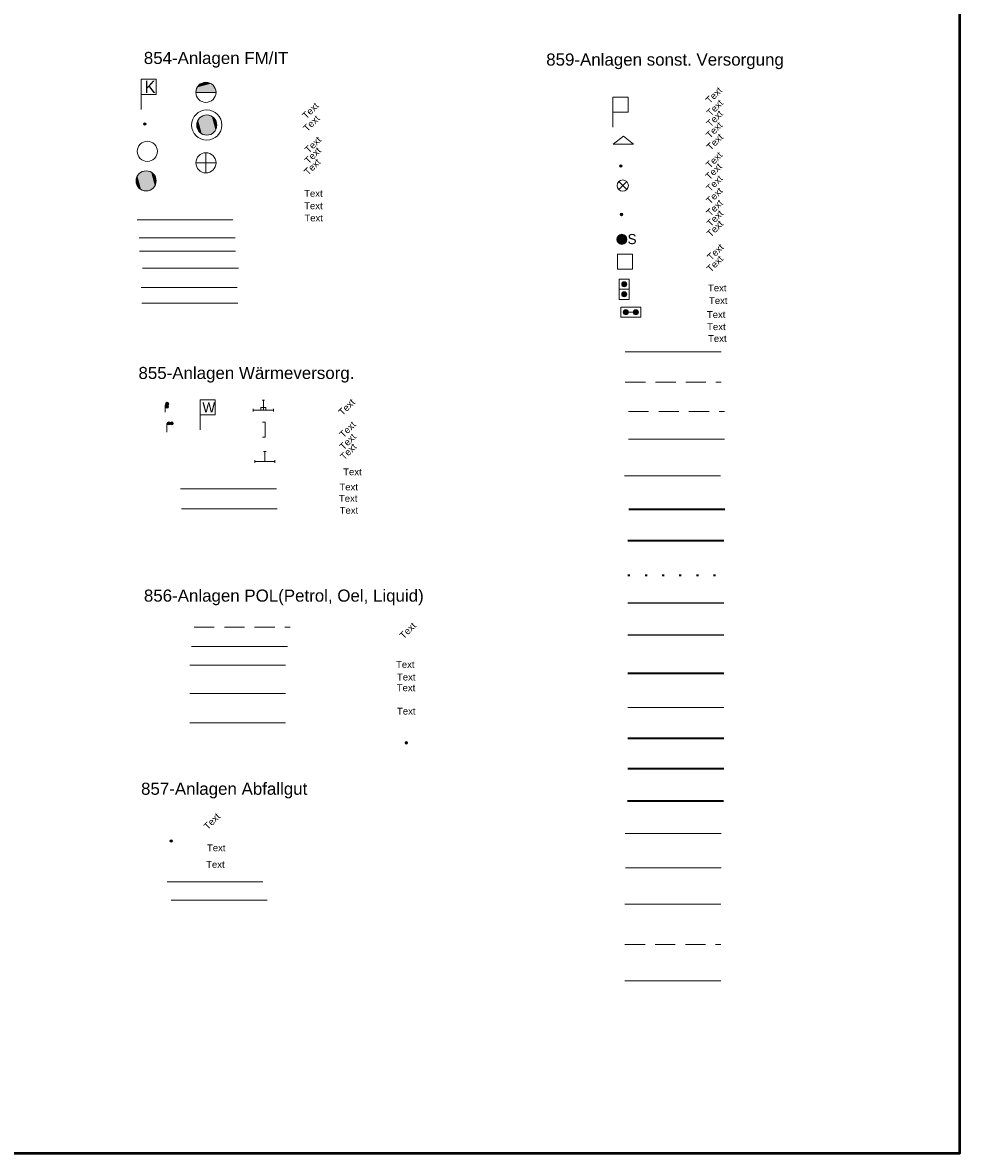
# Model space of a CAD drawing. Header units: metres. Extents: x 4523588 to 4523850, y 5693451 to 5693851.
# Tile 23 of 25: x 4523759 to 4523805, y 5693627 to 5693683. Entities that reach past the tile are written whole.
import ezdxf

# ---------------------------------------------------------------- set-up
doc = ezdxf.new("R2010")
doc.units = ezdxf.units.M
doc.header["$LTSCALE"] = 0.5
doc.linetypes.add('GEPUNKTET_15', pattern=[1.5, 0, -1.5])
doc.linetypes.add('STRICH_20_10', pattern=[3, 2, -1])
for name, color, linetype, lineweight in [('100_HILFE_LEG', 24, 'CONTINUOUS', 18), ('100_LEG_LAGE', 7, 'CONTINUOUS', 18), ('854_ANTEN_FUNK_ANL_BL_2', 7, 'CONTINUOUS', 18), ('854_ANZAHL_KABEL_4', 7, 'CONTINUOUS', 18), ('854_BETRIEBSZUSTAND_4', 7, 'CONTINUOUS', 18), ('854_DOPPELMAST_1', 7, 'CONTINUOUS', 18), ('854_FERN_SPRECH_BGZ_LIN_2', 7, 'CONTINUOUS', 18), ('854_FERNM_IT_BEZ_4', 7, 'CONTINUOUS', 18), ('854_FREI_TXT_FERNM_IT_4', 7, 'CONTINUOUS', 18), ('854_HOLZMAST_1', 7, 'CONTINUOUS', 18), ('854_HP_FERNM_IT_1', 7, 'CONTINUOUS', 18), ('854_HP_FERNM_IT_HOEH_4', 30, 'CONTINUOUS', 18), ('854_HP_GEL_4', 7, 'CONTINUOUS', 18), ('854_KABEL_ART_4', 7, 'CONTINUOUS', 18), ('854_KABELSCHACHT_FM_BL_2', 7, 'CONTINUOUS', 18), ('854_KABELTRA_FM_ANL_BL_2', 2, 'CONTINUOUS', 18), ('854_MAST_FM_1', 7, 'CONTINUOUS', 18), ('854_MAST_FM_BL_2', 2, 'CONTINUOUS', 18), ('854_MITTL_VERLEGETIEFE_4', 7, 'CONTINUOUS', 18), ('854_SCHILDERPF_FM_1', 7, 'CONTINUOUS', 18), ('854_STAHLB_MAST_1', 7, 'CONTINUOUS', 18), ('854_STAHLRO_MAST_1', 7, 'CONTINUOUS', 18), ('854_TEXTBEZUG_FM_2', 7, 'CONTINUOUS', 9), ('855_ABZWEIG_1', 7, 'CONTINUOUS', 18), ('855_ANBOHRSCH_1', 7, 'CONTINUOUS', 18), ('855_FREI_TXT_WAERME_4', 7, 'CONTINUOUS', 18), ('855_GELAENDE_OK_4', 7, 'CONTINUOUS', 18), ('855_HP_WAERME_PKT_4', 30, 'CONTINUOUS', 18), ('855_LTG_ABSCHL_1', 7, 'CONTINUOUS', 18), ('855_LTG_ART_4', 30, 'CONTINUOUS', 18), ('855_LTG_NEBEN_1', 7, 'CONTINUOUS', 18), ('855_LTG_UEBER_1', 7, 'CONTINUOUS', 18), ('855_MAT_ROHRWERKSTOFF_4', 30, 'CONTINUOUS', 18), ('855_MEDIENANGABE_4', 30, 'CONTINUOUS', 18), ('855_SCHACHT_BEZ_4', 30, 'CONTINUOUS', 18), ('855_SCHACHT_BL_2', 30, 'CONTINUOUS', 18), ('855_SCHILD_PFAHL_1', 7, 'CONTINUOUS', 18), ('855_SCHUTZ_ROHR_DIM_4', 30, 'CONTINUOUS', 18), ('855_TXT_BEZ_PF_WAERM_2', 7, 'CONTINUOUS', 9), ('856_BAUW_BEZ_POL_4', 7, 'CONTINUOUS', 18), ('856_BEHAELTER_BGZ_LIN_U_2', 7, 'STRICH_20_10', 18), ('856_DIN_LAGERBEHAELTER_8', 87, 'CONTINUOUS', 18), ('856_FREI_TXT_POL_4', 7, 'CONTINUOUS', 9), ('856_HP_POL_1', 7, 'CONTINUOUS', 18), ('856_HP_POL_HOEH_4', 30, 'CONTINUOUS', 18), ('856_LEIT_BEZ_4', 7, 'CONTINUOUS', 18), ('856_SCHACHT_POL_8', 42, 'CONTINUOUS', 18), ('856_SCHACHT_SOHLE_HOEH_4', 7, 'CONTINUOUS', 18), ('856_SCHUTZROHR_2', 59, 'PARALLEL_2', 18), ('856_TEXTBEZUG_POL_2', 7, 'CONTINUOUS', 9), ('857_FL_VERW_ABF_BGZ_LIN_2', 34, 'CONTINUOUS', 18), ('857_FL_VERW_ABFALL_BEZ_4', 7, 'CONTINUOUS', 18), ('857_FREI_TXT_VERW_ABFALL_4', 7, 'CONTINUOUS', 18), ('857_HP_VERW_ABFALL_1', 7, 'CONTINUOUS', 18), ('857_HP_VERW_ABFALL_HOEH_4', 30, 'CONTINUOUS', 18), ('857_TXT_BEZ_PF_ABFALL_2', 7, 'CONTINUOUS', 9), ('859_ABSTELLFLAECHE_BEZG_4', 7, 'CONTINUOUS', 18), ('859_ABSTELLFLAECHE_BL_2', 36, 'CONTINUOUS', 18), ('859_ANZAHL_LTG_4', 7, 'CONTINUOUS', 18), ('859_BEHAELT_BGZ_LIN_UEBD_2', 7, 'STRICH_20_10', 18), ('859_BEHAELTER_BGZ_LIN_2', 7, 'CONTINUOUS', 18), ('859_BEHAELTER_ZUGANG_1', 7, 'CONTINUOUS', 18), ('859_DRUCK_LLTG_NW_4', 7, 'CONTINUOUS', 18), ('859_FK_LTG_NEBEN_1', 7, 'CONTINUOUS', 18), ('859_FK_LTG_NW_4', 7, 'CONTINUOUS', 18), ('859_FK_LTG_TRASSE_2', 122, 'CONTINUOUS', 35), ('859_FK_LTG_UEBER_1', 7, 'CONTINUOUS', 18), ('859_FLUESS_GAS_LTG_NW_4', 7, 'CONTINUOUS', 18), ('859_FREI_TXT_SONBAUW_4', 7, 'CONTINUOUS', 18), ('859_GAS_TANK_BGZ_2', 7, 'CONTINUOUS', 18), ('859_GAS_TANK_BGZ_UEBD_2', 7, 'STRICH_20_10', 18), ('859_HOEHE_LTG_PKT_4', 7, 'CONTINUOUS', 18), ('859_HP_SONST_VER_ENT_HOE_4', 30, 'CONTINUOUS', 18), ('859_HP_SONST_VER_ENTS_1', 7, 'CONTINUOUS', 18), ('859_HYDR_LTG_NW_4', 7, 'CONTINUOUS', 18), ('859_KREUZ_LEITUNG_ABW_2', 36, 'CONTINUOUS', 35), ('859_KREUZ_LEITUNG_ALLG_2', 7, 'GEPUNKTET_15', 35), ('859_KREUZ_LTG_ELEKTR_A_2', 1, 'CONTINUOUS', 25), ('859_KREUZ_LTG_FERNM_A_2', 2, 'CONTINUOUS', 25), ('859_KREUZ_LTG_GASVERS_2', 40, 'CONTINUOUS', 35), ('859_KREUZ_LTG_LEERROHR_2', 7, 'CONTINUOUS', 18), ('859_KREUZ_LTG_POL_2', 206, 'CONTINUOUS', 35), ('859_KREUZ_LTG_WAERMEV_2', 30, 'CONTINUOUS', 35), ('859_KREUZ_LTG_WASSERV_2', 141, 'CONTINUOUS', 35), ('859_LEERROHR_SYS_NW_4', 7, 'CONTINUOUS', 18), ('859_LTG_BRUECKE_ACHSE_2', 7, 'CONTINUOUS', 18), ('859_LTG_BRUECKE_BREITE_4', 7, 'CONTINUOUS', 18), ('859_LTG_BRUECKE_REL-HOEHE_4', 7, 'CONTINUOUS', 18), ('859_LTG_TECHN_GASE_MED_4', 7, 'CONTINUOUS', 18), ('859_LTG_TECHN_GASE_NW_4', 7, 'CONTINUOUS', 18), ('859_LTGPKT_ALLG_1', 7, 'CONTINUOUS', 18), ('859_MAST_ALLG_BGZ_LIN_2', 7, 'CONTINUOUS', 18), ('859_MERKSTEIN_ALLG_1', 7, 'CONTINUOUS', 18), ('859_MITTL_VERLEGETIEFE_4', 7, 'CONTINUOUS', 18), ('859_SAUG_LS_1', 7, 'CONTINUOUS', 18), ('859_SCHACHTDECKEL_HOEH_4', 7, 'CONTINUOUS', 18), ('859_SCHILDERPF_ALLG_1', 7, 'CONTINUOUS', 18), ('859_SD_ALLG_1', 7, 'CONTINUOUS', 18), ('859_SONBAUW_BGZ_LIN_2', 7, 'CONTINUOUS', 18), ('859_SONBAUW_BGZ_LIN_UEBD_2', 7, 'STRICH_20_10', 18), ('859_TEXT_BEZ_PF_SON_ANL_2', 7, 'CONTINUOUS', 9), ('859_VAKUUM_LTG_NW_4', 7, 'CONTINUOUS', 18), ('859_VERS_STOLLEN_REL-HOEHE_4', 7, 'CONTINUOUS', 18)]:
    doc.layers.add(name, color=color, linetype=linetype, lineweight=lineweight)
doc.styles.add('ARIAL', font='arial.ttf')
doc.linetypes.add('PARALLEL_2', pattern='A,1e-08,["=",Standard,S=3,R=0,X=0,Y=-1.5],-2', length=2)

# ---------------------------------------------------------------- blocks, each defined once
blk = doc.blocks.new('*U405')
at = {"layer": '854_STAHLRO_MAST_1', "color": 2, "linetype": 'Continuous'}
for points in [[(-0.5, 0), (-0.433, -0.25), (-0.433, 0.25)], [(-0.433, 0.25), (-0.25, -0.433), (-0.25, 0.433)], [(-0.25, -0.433), (-0.433, 0.25), (-0.433, -0.25)], [(-0.25, 0.433), (0, -0.5), (0, 0.5)], [(0, -0.5), (-0.25, 0.433), (-0.25, -0.433)], [(0.25, -0.433), (0, 0.5), (0, -0.5)], [(0, 0.5), (0.25, -0.433), (0.25, 0.433)], [(0.433, -0.25), (0.25, 0.433), (0.25, -0.433)], [(0.25, 0.433), (0.433, -0.25), (0.433, 0.25)], [(0.5, 0), (0.433, 0.25), (0.433, -0.25)]]:
    blk.add_solid(points, dxfattribs=at)
blk = doc.blocks.new('854_STAHLRO_MAST')
at = {"layer": '854_STAHLRO_MAST_1', "color": 2, "linetype": 'Continuous'}
blk.add_circle((0, 0), 0.5, dxfattribs=at)
blk.add_blockref('*U405', (0, 0), dxfattribs=at)
blk = doc.blocks.new('*U402')
at = {"layer": '854_STAHLB_MAST_1', "color": 2, "linetype": 'Continuous'}
for points in [[(0.25, 0.433), (-0.5, 0), (0.433, 0.25)], [(-0.5, 0), (0.25, 0.433), (-0.433, 0.25)], [(0.5, 0), (0.433, 0.25), (-0.5, 0)], [(0, 0.5), (-0.433, 0.25), (0.25, 0.433)], [(-0.433, 0.25), (0, 0.5), (-0.25, 0.433)]]:
    blk.add_solid(points, dxfattribs=at)
blk = doc.blocks.new('854_STAHLB_MAST')
at = {"layer": '854_STAHLB_MAST_1', "color": 2, "linetype": 'Continuous'}
blk.add_line((-0.5, 0), (0.5, 0), dxfattribs=at)
blk.add_circle((0, 0), 0.5, dxfattribs=at)
blk.add_blockref('*U402', (0, 0), dxfattribs=at)
blk = doc.blocks.new('854_MAST_FM')
at = {"layer": '854_MAST_FM_1', "color": 2, "linetype": 'Continuous'}
blk.add_circle((0, 0), 0.5, dxfattribs=at)
blk = doc.blocks.new('854_HOLZMAST')
at = {"layer": '854_HOLZMAST_1', "color": 2}
for p, q in [((-0.5, 0), (0.5, 0)), ((-0.5, 0), (0.5, 0)), ((0, 0.5), (0, -0.5)), ((0, 0.5), (0, -0.5))]:
    blk.add_line(p, q, dxfattribs=at)
at = {"layer": '854_HOLZMAST_1', "color": 2, "linetype": 'Continuous'}
blk.add_circle((0, 0), 0.5, dxfattribs=at)
blk = doc.blocks.new('*U394')
at = {"layer": '854_DOPPELMAST_1', "color": 2, "linetype": 'Continuous'}
for points in [[(-0.5, 0), (-0.433, -0.25), (-0.433, 0.25)], [(-0.433, 0.25), (-0.25, -0.433), (-0.25, 0.433)], [(-0.25, -0.433), (-0.433, 0.25), (-0.433, -0.25)], [(-0.25, 0.433), (0, -0.5), (0, 0.5)], [(0, -0.5), (-0.25, 0.433), (-0.25, -0.433)], [(0, 0.5), (0.25, -0.433), (0.25, 0.433)], [(0.25, -0.433), (0, 0.5), (0, -0.5)], [(0.25, 0.433), (0.433, -0.25), (0.433, 0.25)], [(0.433, -0.25), (0.25, 0.433), (0.25, -0.433)], [(0.5, 0), (0.433, 0.25), (0.433, -0.25)]]:
    blk.add_solid(points, dxfattribs=at)
blk = doc.blocks.new('854_DOPPELMAST')
at = {"layer": '854_DOPPELMAST_1', "color": 2, "linetype": 'Continuous'}
for radius in [0.75, 0.5]:
    blk.add_circle((0, 0), radius, dxfattribs=at)
blk.add_blockref('*U394', (0, 0), dxfattribs=at)
blk = doc.blocks.new('854_HP_FERNM_IT')
at = {"layer": '854_HP_FERNM_IT_1', "color": 30, "linetype": 'Continuous'}
blk.add_ellipse((0, 0), major_axis=(-0.0442, 0.0442), ratio=1, start_param=3.926991, end_param=10.210176, dxfattribs=at)
for points in [[(-0.062, 0), (-0.058, -0.024), (-0.058, 0.024)], [(-0.058, 0.024), (-0.044, -0.044), (-0.044, 0.044)], [(-0.044, -0.044), (-0.058, 0.024), (-0.058, -0.024)], [(-0.044, 0.044), (-0.024, -0.058), (-0.024, 0.058)], [(-0.024, -0.058), (-0.044, 0.044), (-0.044, -0.044)], [(-0.024, 0.058), (0, -0.062), (0, 0.062)], [(0, -0.062), (-0.024, 0.058), (-0.024, -0.058)], [(0, 0.062), (0.024, -0.058), (0.024, 0.058)], [(0.024, -0.058), (0, 0.062), (0, -0.062)], [(0.024, 0.058), (0.044, -0.044), (0.044, 0.044)], [(0.044, -0.044), (0.024, 0.058), (0.024, -0.058)], [(0.044, 0.044), (0.058, -0.024), (0.058, 0.024)], [(0.058, -0.024), (0.044, 0.044), (0.044, -0.044)], [(0.062, 0), (0.058, 0.024), (0.058, -0.024)]]:
    blk.add_solid(points, dxfattribs=at)
blk = doc.blocks.new('854_SCHILDERPF_FM')
at = {"layer": '854_SCHILDERPF_FM_1', "color": 2}
for p, q in [((0, 0), (0, 1.5)), ((0, 1.5), (0.75, 1.5)), ((0, 0), (0, 1.5)), ((0, 1.5), (0.75, 1.5)), ((0.75, 1.5), (0.75, 0.75)), ((0.75, 1.5), (0.75, 0.75)), ((0.75, 0.75), (0, 0.75)), ((0, 0.75), (0, 0)), ((0.75, 0.75), (0, 0.75)), ((0, 0.75), (0, 0))]:
    blk.add_line(p, q, dxfattribs=at)
blk.add_text('K', height=0.625, dxfattribs=at).set_placement((0.167, 0.812))
blk = doc.blocks.new('855_ANBOHRSCH')
at = {"layer": '855_ANBOHRSCH_1', "color": 30}
for p, q in [((-0.5, -0.0625), (-0.5, 0.0625)), ((-0.5, 0), (0.5, 0)), ((-0.125, 0), (-0.125, 0.125)), ((-0.125, 0.125), (0.125, 0.125)), ((-0.0625, 0.5), (0.0625, 0.5)), ((0, 0), (0, 0.5)), ((0.125, 0.125), (0.125, 0)), ((0.5, -0.0625), (0.5, 0.0625))]:
    blk.add_line(p, q, dxfattribs=at)
blk = doc.blocks.new('855_ABZWEIG')
at = {"layer": '855_ABZWEIG_1', "color": 30}
for p, q in [((-0.5, -0.0625), (-0.5, 0.0625)), ((-0.5, 0), (0.5, 0)), ((-0.0625, 0.5), (0.0625, 0.5)), ((0, 0), (0, 0.5)), ((0.5, -0.0625), (0.5, 0.0625))]:
    blk.add_line(p, q, dxfattribs=at)
blk = doc.blocks.new('855_LTG_ABSCHL')
at = {"layer": '855_LTG_ABSCHL_1', "color": 30}
for p, q in [((-0.125, 0.375), (0, 0.375)), ((0, 0.375), (0, -0.375)), ((0, -0.375), (-0.125, -0.375))]:
    blk.add_line(p, q, dxfattribs=at)
blk = doc.blocks.new('855_LTG_NEBEN')
at = {"layer": '855_LTG_NEBEN_1', "color": 7, "linetype": 'Continuous'}
for q in [(0.024, 0.425), (0, 0)]:
    blk.add_line((0, 0.425), q, dxfattribs=at)
for centre, major_axis, start_param, end_param in [((0.1, 0.425), (0.053, 0.053), 5.497787, 11.780972), ((0.25, 0.425), (-0.053, 0.053), 3.926991, 10.210176)]:
    blk.add_ellipse(centre, major_axis=major_axis, ratio=1, start_param=start_param, end_param=end_param, dxfattribs=at)
for points in [[(0.165, 0.462), (0.025, 0.425), (0.175, 0.425)], [(0.035, 0.462), (0.025, 0.425), (0.165, 0.462)], [(0.025, 0.425), (0.035, 0.388), (0.175, 0.425)], [(0.138, 0.49), (0.035, 0.462), (0.165, 0.462)], [(0.062, 0.49), (0.035, 0.462), (0.138, 0.49)], [(0.175, 0.425), (0.035, 0.388), (0.165, 0.388)], [(0.035, 0.388), (0.062, 0.36), (0.165, 0.388)], [(0.1, 0.5), (0.062, 0.49), (0.138, 0.49)], [(0.165, 0.388), (0.062, 0.36), (0.138, 0.36)], [(0.062, 0.36), (0.1, 0.35), (0.138, 0.36)], [(0.315, 0.462), (0.175, 0.425), (0.325, 0.425)], [(0.185, 0.462), (0.175, 0.425), (0.315, 0.462)], [(0.175, 0.425), (0.185, 0.388), (0.325, 0.425)], [(0.287, 0.49), (0.185, 0.462), (0.315, 0.462)], [(0.213, 0.49), (0.185, 0.462), (0.287, 0.49)], [(0.325, 0.425), (0.185, 0.388), (0.315, 0.388)], [(0.185, 0.388), (0.213, 0.36), (0.315, 0.388)], [(0.25, 0.5), (0.213, 0.49), (0.287, 0.49)], [(0.315, 0.388), (0.213, 0.36), (0.287, 0.36)], [(0.213, 0.36), (0.25, 0.35), (0.287, 0.36)]]:
    blk.add_solid(points, dxfattribs=at)
blk = doc.blocks.new('855_LTG_UEBER')
at = {"layer": '855_LTG_UEBER_1', "color": 7, "linetype": 'Continuous'}
for p, q in [((0.1, 0.35), (0, 0.35)), ((0, 0.35), (0, 0))]:
    blk.add_line(p, q, dxfattribs=at)
for centre, major_axis, start_param, end_param in [((0.099, 0.275), (0.053, 0.053), 5.497787, 11.780972), ((0.101, 0.425), (-0.053, 0.053), 3.926991, 10.210176)]:
    blk.add_ellipse(centre, major_axis=major_axis, ratio=1, start_param=start_param, end_param=end_param, dxfattribs=at)
for points in [[(0.164, 0.313), (0.024, 0.275), (0.174, 0.275)], [(0.034, 0.313), (0.024, 0.275), (0.164, 0.313)], [(0.024, 0.275), (0.034, 0.238), (0.174, 0.275)], [(0.166, 0.462), (0.026, 0.425), (0.176, 0.425)], [(0.036, 0.462), (0.026, 0.425), (0.166, 0.462)], [(0.026, 0.425), (0.036, 0.387), (0.176, 0.425)], [(0.137, 0.34), (0.034, 0.313), (0.164, 0.313)], [(0.062, 0.34), (0.034, 0.313), (0.137, 0.34)], [(0.174, 0.275), (0.034, 0.238), (0.164, 0.238)], [(0.034, 0.238), (0.062, 0.21), (0.164, 0.238)], [(0.138, 0.49), (0.036, 0.462), (0.166, 0.462)], [(0.063, 0.49), (0.036, 0.462), (0.138, 0.49)], [(0.176, 0.425), (0.036, 0.387), (0.166, 0.387)], [(0.036, 0.387), (0.063, 0.36), (0.166, 0.387)], [(0.099, 0.35), (0.062, 0.34), (0.137, 0.34)], [(0.164, 0.238), (0.062, 0.21), (0.137, 0.21)], [(0.062, 0.21), (0.099, 0.2), (0.137, 0.21)], [(0.101, 0.5), (0.063, 0.49), (0.138, 0.49)], [(0.166, 0.387), (0.063, 0.36), (0.138, 0.36)], [(0.063, 0.36), (0.101, 0.35), (0.138, 0.36)]]:
    blk.add_solid(points, dxfattribs=at)
blk = doc.blocks.new('855_SCHILD_PFAHL')
at = {"layer": '855_SCHILD_PFAHL_1', "color": 30}
for p, q in [((0, 1.5), (0, 0.75)), ((0.75, 1.5), (0, 1.5)), ((0.75, 0.75), (0.75, 1.5)), ((0, 0.75), (0, 0)), ((0, 0.75), (0.75, 0.75))]:
    blk.add_line(p, q, dxfattribs=at)
blk.add_text('W', height=0.5, dxfattribs=at).set_placement((0.121, 0.87))
blk = doc.blocks.new('856_HP_POL')
at = {"layer": '856_HP_POL_1', "color": 30, "linetype": 'Continuous'}
blk.add_ellipse((0, 0), major_axis=(-0.0442, 0.0442), ratio=1, start_param=3.926991, end_param=10.210176, dxfattribs=at)
for points in [[(-0.062, 0), (-0.058, -0.024), (-0.058, 0.024)], [(-0.058, 0.024), (-0.044, -0.044), (-0.044, 0.044)], [(-0.044, -0.044), (-0.058, 0.024), (-0.058, -0.024)], [(-0.044, 0.044), (-0.024, -0.058), (-0.024, 0.058)], [(-0.024, -0.058), (-0.044, 0.044), (-0.044, -0.044)], [(-0.024, 0.058), (0, -0.062), (0, 0.062)], [(0, -0.062), (-0.024, 0.058), (-0.024, -0.058)], [(0, 0.062), (0.024, -0.058), (0.024, 0.058)], [(0.024, -0.058), (0, 0.062), (0, -0.062)], [(0.024, 0.058), (0.044, -0.044), (0.044, 0.044)], [(0.044, -0.044), (0.024, 0.058), (0.024, -0.058)], [(0.044, 0.044), (0.058, -0.024), (0.058, 0.024)], [(0.058, -0.024), (0.044, 0.044), (0.044, -0.044)], [(0.062, 0), (0.058, 0.024), (0.058, -0.024)]]:
    blk.add_solid(points, dxfattribs=at)
blk = doc.blocks.new('857_HP_VERW_ABFALL')
at = {"layer": '857_HP_VERW_ABFALL_1', "color": 30, "linetype": 'Continuous'}
blk.add_ellipse((0, 0), major_axis=(-0.0442, 0.0442), ratio=1, start_param=3.926991, end_param=10.210176, dxfattribs=at)
for points in [[(-0.062, 0), (-0.058, -0.024), (-0.058, 0.024)], [(-0.058, 0.024), (-0.044, -0.044), (-0.044, 0.044)], [(-0.044, -0.044), (-0.058, 0.024), (-0.058, -0.024)], [(-0.044, 0.044), (-0.024, -0.058), (-0.024, 0.058)], [(-0.024, -0.058), (-0.044, 0.044), (-0.044, -0.044)], [(-0.024, 0.058), (0, -0.062), (0, 0.062)], [(0, -0.062), (-0.024, 0.058), (-0.024, -0.058)], [(0, 0.062), (0.024, -0.058), (0.024, 0.058)], [(0.024, -0.058), (0, 0.062), (0, -0.062)], [(0.024, 0.058), (0.044, -0.044), (0.044, 0.044)], [(0.044, -0.044), (0.024, 0.058), (0.024, -0.058)], [(0.044, 0.044), (0.058, -0.024), (0.058, 0.024)], [(0.058, -0.024), (0.044, 0.044), (0.044, -0.044)], [(0.062, 0), (0.058, 0.024), (0.058, -0.024)]]:
    blk.add_solid(points, dxfattribs=at)
blk = doc.blocks.new('859_FK_LTG_UEBER')
at = {"layer": '859_FK_LTG_UEBER_1', "color": 7, "linetype": 'Continuous'}
for p, q in [((-0.25, 0.5), (0.25, 0.5)), ((-0.25, 0.5), (-0.25, -0.5)), ((-0.25, 0), (0, 0)), ((0, 0), (0.25, 0)), ((0.25, 0.5), (0.25, -0.5)), ((-0.25, -0.5), (0.25, -0.5))]:
    blk.add_line(p, q, dxfattribs=at)
for centre in [(0, 0.25), (0, -0.25)]:
    blk.add_ellipse(centre, major_axis=(0.0884, 0.0884), ratio=1, start_param=5.497787, end_param=11.780972, dxfattribs=at)
for points in [[(-0.125, 0.25), (-0.088, 0.162), (-0.088, 0.338)], [(-0.088, 0.338), (0, 0.125), (0, 0.375)], [(0, 0.125), (-0.088, 0.338), (-0.088, 0.162)], [(0, 0.375), (0.088, 0.162), (0.088, 0.338)], [(0.088, 0.162), (0, 0.375), (0, 0.125)], [(0.125, 0.25), (0.088, 0.338), (0.088, 0.162)], [(-0.125, -0.25), (-0.088, -0.338), (-0.088, -0.162)], [(-0.088, -0.162), (0, -0.375), (0, -0.125)], [(0, -0.375), (-0.088, -0.162), (-0.088, -0.338)], [(0, -0.125), (0.088, -0.338), (0.088, -0.162)], [(0.088, -0.338), (0, -0.125), (0, -0.375)], [(0.125, -0.25), (0.088, -0.162), (0.088, -0.338)]]:
    blk.add_solid(points, dxfattribs=at)
blk = doc.blocks.new('*U160')
at = {"layer": '859_LTGPKT_ALLG_1', "color": 7, "linetype": 'Continuous'}
for points in [[(-0.5, 0), (-0.43, -0.25), (-0.43, 0.25)], [(-0.43, 0.25), (-0.25, -0.43), (-0.25, 0.43)], [(-0.25, -0.43), (-0.43, 0.25), (-0.43, -0.25)], [(-0.25, 0.43), (0, -0.5), (0, 0.5)], [(0, -0.5), (-0.25, 0.43), (-0.25, -0.43)], [(0, 0.5), (0.25, -0.43), (0.25, 0.43)], [(0.25, -0.43), (0, 0.5), (0, -0.5)], [(0.25, 0.43), (0.43, -0.25), (0.43, 0.25)], [(0.43, -0.25), (0.25, 0.43), (0.25, -0.43)], [(0.5, 0), (0.43, 0.25), (0.43, -0.25)]]:
    blk.add_solid(points, dxfattribs=at)
blk = doc.blocks.new('859_LTGPKT_ALLG')
at = {"layer": '859_LTGPKT_ALLG_1', "color": 7}
blk.add_ellipse((0, 0), major_axis=(-0.0442, 0.0442), ratio=1, start_param=3.926991, end_param=10.210176, dxfattribs=at)
at = {"layer": '859_LTGPKT_ALLG_1', "color": 7, "linetype": 'Continuous', "xscale": 0.125, "yscale": 0.125, "zscale": 0.5}
blk.add_blockref('*U160', (0, 0), dxfattribs=at)
blk = doc.blocks.new('*U87')
at = {"layer": '859_HP_SONST_VER_ENTS_1', "color": 30, "linetype": 'Continuous'}
for points in [[(-0.25, 0), (-0.23, -0.1), (-0.23, 0.1)], [(-0.23, 0.1), (-0.18, -0.18), (-0.18, 0.18)], [(-0.18, -0.18), (-0.23, 0.1), (-0.23, -0.1)], [(-0.18, 0.18), (-0.1, -0.23), (-0.1, 0.23)], [(-0.1, -0.23), (-0.18, 0.18), (-0.18, -0.18)], [(-0.1, 0.23), (0, -0.25), (0, 0.25)], [(0, -0.25), (-0.1, 0.23), (-0.1, -0.23)], [(0, 0.25), (0.1, -0.23), (0.1, 0.23)], [(0.1, -0.23), (0, 0.25), (0, -0.25)], [(0.1, 0.23), (0.18, -0.18), (0.18, 0.18)], [(0.18, -0.18), (0.1, 0.23), (0.1, -0.23)], [(0.18, 0.18), (0.23, -0.1), (0.23, 0.1)], [(0.23, -0.1), (0.18, 0.18), (0.18, -0.18)], [(0.25, 0), (0.23, 0.1), (0.23, -0.1)]]:
    blk.add_solid(points, dxfattribs=at)
blk = doc.blocks.new('859_HP_SONST_VER_ENTS')
at = {"layer": '859_HP_SONST_VER_ENTS_1', "color": 30, "linetype": 'Continuous'}
blk.add_ellipse((0, 0), major_axis=(-0.0442, 0.0442), ratio=1, start_param=3.926991, end_param=10.210176, dxfattribs=at)
at = {"layer": '859_HP_SONST_VER_ENTS_1', "color": 30, "linetype": 'Continuous', "xscale": 0.25, "yscale": 0.25}
blk.add_blockref('*U87', (0, 0), dxfattribs=at)
blk = doc.blocks.new('859_MERKSTEIN_ALLG')
at = {"layer": '859_MERKSTEIN_ALLG_1', "color": 7}
for p, q in [((0.393, 0.386), (-0.357, 0.386)), ((-0.357, 0.386), (-0.357, -0.364)), ((0.393, -0.364), (0.393, 0.386)), ((-0.357, -0.364), (0.393, -0.364))]:
    blk.add_line(p, q, dxfattribs=at)
blk = doc.blocks.new('859_SAUG_LS')
at = {"layer": '859_SAUG_LS_1', "color": 7}
for major_axis in [(0.177, 0.177), (0.0884, 0.0884)]:
    blk.add_ellipse((0, 0), major_axis=major_axis, ratio=1, start_param=5.497787, end_param=11.780972, dxfattribs=at)
at = {"layer": '859_SAUG_LS_1', "color": 27, "linetype": 'Continuous'}
for points in [[(-0.217, 0.125), (-0.25, 0), (-0.088, 0.088)], [(-0.088, 0.088), (-0.25, 0), (-0.125, 0)], [(-0.25, 0), (-0.217, -0.125), (-0.125, 0)], [(0.125, 0.217), (-0.217, 0.125), (0, 0.125)], [(-0.125, 0.217), (-0.217, 0.125), (0.125, 0.217)], [(-0.217, 0.125), (-0.088, 0.088), (0, 0.125)], [(-0.125, 0), (-0.217, -0.125), (-0.088, -0.088)], [(0, 0.25), (-0.125, 0.217), (0.125, 0.217)], [(0.125, 0.217), (0, 0.125), (0.217, 0.125)], [(0, 0.125), (0.088, 0.088), (0.217, 0.125)], [(0.217, 0.125), (0.088, 0.088), (0.25, 0)], [(0.088, 0.088), (0.125, 0), (0.25, 0)], [(0.25, 0), (0.088, -0.088), (0.217, -0.125)], [(0.125, 0), (0.088, -0.088), (0.25, 0)], [(-0.088, -0.088), (-0.217, -0.125), (0, -0.125)], [(-0.217, -0.125), (-0.125, -0.217), (0, -0.125)], [(0.217, -0.125), (-0.125, -0.217), (0.125, -0.217)], [(0, -0.125), (-0.125, -0.217), (0.217, -0.125)], [(-0.125, -0.217), (0, -0.25), (0.125, -0.217)], [(0.088, -0.088), (0, -0.125), (0.217, -0.125)]]:
    blk.add_solid(points, dxfattribs=at)
at = {"layer": '859_SAUG_LS_1', "color": 7, "linetype": 'Continuous'}
for points in [[(-0.125, 0), (-0.088, -0.088), (-0.088, 0.088)], [(-0.088, 0.088), (0, -0.125), (0, 0.125)], [(0, -0.125), (-0.088, 0.088), (-0.088, -0.088)], [(0.088, -0.088), (0, 0.125), (0, -0.125)], [(0, 0.125), (0.088, -0.088), (0.088, 0.088)], [(0.125, 0), (0.088, 0.088), (0.088, -0.088)]]:
    blk.add_solid(points, dxfattribs=at)
at = {"layer": '859_SAUG_LS_1', "color": 7}
blk.add_text('S', height=0.5, dxfattribs=at).set_placement((0.28, -0.237))
blk = doc.blocks.new('859_SCHILDERPF_ALLG')
at = {"layer": '859_SCHILDERPF_ALLG_1', "color": 7}
for p, q in [((0, 0), (0, 1.5)), ((0, 1.5), (0.75, 1.5)), ((0, 0), (0, 1.5)), ((0, 1.5), (0.75, 1.5)), ((0.75, 1.5), (0.75, 0.75)), ((0.75, 1.5), (0.75, 0.75)), ((0.75, 0.75), (0, 0.75)), ((0, 0.75), (0, 0)), ((0.75, 0.75), (0, 0.75)), ((0, 0.75), (0, 0))]:
    blk.add_line(p, q, dxfattribs=at)
blk = doc.blocks.new('859_SD_ALLG')
at = {"layer": '859_SD_ALLG_1', "color": 7}
for p, q in [((0.199, 0.199), (-0.199, -0.199)), ((-0.199, 0.199), (0.199, -0.199))]:
    blk.add_line(p, q, dxfattribs=at)
at = {"layer": '859_SD_ALLG_1', "color": 7, "linetype": 'Continuous'}
blk.add_ellipse((0, 0), major_axis=(-0.199, 0.199), ratio=1, start_param=3.926991, end_param=10.210176, dxfattribs=at)
blk = doc.blocks.new('859_BEHAELTER_ZUGANG')
at = {"layer": '859_BEHAELTER_ZUGANG_1', "color": 7}
for p, q in [((-0.5, -0.4), (0, 0)), ((-0.5, -0.4), (0, 0)), ((0, 0), (0.5, -0.4)), ((0, 0), (0.5, -0.4)), ((0, -0.4), (-0.5, -0.4)), ((0, -0.4), (-0.5, -0.4)), ((0.5, -0.4), (0, -0.4)), ((0.5, -0.4), (0, -0.4))]:
    blk.add_line(p, q, dxfattribs=at)
blk = doc.blocks.new('859_FK_LTG_NEBEN')
at = {"layer": '859_FK_LTG_NEBEN_1', "color": 7, "linetype": 'Continuous'}
for p, q in [((-0.5, 0.25), (0.5, 0.25)), ((-0.5, 0.25), (-0.5, -0.25)), ((-0.25, 0), (0.25, 0)), ((0.5, -0.25), (0.5, 0.25)), ((-0.5, -0.25), (0.5, -0.25))]:
    blk.add_line(p, q, dxfattribs=at)
for centre in [(-0.25, 0), (0.25, 0)]:
    blk.add_ellipse(centre, major_axis=(0.0884, 0.0884), ratio=1, start_param=5.497787, end_param=11.780972, dxfattribs=at)
for points in [[(-0.375, 0), (-0.338, -0.088), (-0.338, 0.088)], [(-0.338, 0.088), (-0.25, -0.125), (-0.25, 0.125)], [(-0.25, -0.125), (-0.338, 0.088), (-0.338, -0.088)], [(-0.25, 0.125), (-0.162, -0.088), (-0.162, 0.088)], [(-0.162, -0.088), (-0.25, 0.125), (-0.25, -0.125)], [(-0.125, 0), (-0.162, 0.088), (-0.162, -0.088)], [(0.125, 0), (0.162, -0.088), (0.162, 0.088)], [(0.162, 0.088), (0.25, -0.125), (0.25, 0.125)], [(0.25, -0.125), (0.162, 0.088), (0.162, -0.088)], [(0.25, 0.125), (0.338, -0.088), (0.338, 0.088)], [(0.338, -0.088), (0.25, 0.125), (0.25, -0.125)], [(0.375, 0), (0.338, 0.088), (0.338, -0.088)]]:
    blk.add_solid(points, dxfattribs=at)

msp = doc.modelspace()

# ---------------------------------------------------------------- linework, layer by layer
at = {"layer": '100_HILFE_LEG', "lineweight": 50, "ltscale": 0.5}
msp.add_lwpolyline([(4523616.57, 5693851.402), (4523805.232, 5693851.402), (4523805.232, 5693626.901), (4523616.57, 5693626.901)], close=True, dxfattribs=at)
at = {"layer": '854_ANTEN_FUNK_ANL_BL_2'}
msp.add_lwpolyline([(4523764.646, 5693669.871), (4523769.404, 5693669.871)], dxfattribs=at)
at = {"layer": '854_FERN_SPRECH_BGZ_LIN_2'}
msp.add_lwpolyline([(4523764.707, 5693670.844), (4523769.464, 5693670.844)], dxfattribs=at)
at = {"layer": '854_KABELSCHACHT_FM_BL_2'}
msp.add_lwpolyline([(4523764.677, 5693669.109), (4523769.434, 5693669.109)], dxfattribs=at)
at = {"layer": '854_KABELTRA_FM_ANL_BL_2'}
msp.add_lwpolyline([(4523764.539, 5693672.341), (4523769.297, 5693672.341)], dxfattribs=at)
at = {"layer": '854_MAST_FM_BL_2'}
msp.add_lwpolyline([(4523764.433, 5693673.24), (4523769.19, 5693673.24)], dxfattribs=at)
at = {"layer": '854_TEXTBEZUG_FM_2'}
msp.add_lwpolyline([(4523764.562, 5693671.676), (4523769.32, 5693671.676)], dxfattribs=at)
at = {"layer": '855_SCHACHT_BL_2'}
msp.add_lwpolyline([(4523766.633, 5693658.896), (4523771.391, 5693658.896)], dxfattribs=at)
at = {"layer": '855_TXT_BEZ_PF_WAERM_2'}
msp.add_lwpolyline([(4523766.599, 5693659.89), (4523771.357, 5693659.89)], dxfattribs=at)
at = {"layer": '856_BEHAELTER_BGZ_LIN_U_2'}
msp.add_lwpolyline([(4523767.268, 5693653.026), (4523772.025, 5693653.026)], dxfattribs=at)
at = {"layer": '856_DIN_LAGERBEHAELTER_8'}
msp.add_lwpolyline([(4523767.047, 5693648.279), (4523771.805, 5693648.279)], dxfattribs=at)
at = {"layer": '856_SCHACHT_POL_8'}
msp.add_lwpolyline([(4523767.047, 5693649.735), (4523771.805, 5693649.735)], dxfattribs=at)
at = {"layer": '856_SCHUTZROHR_2'}
msp.add_lwpolyline([(4523767.047, 5693651.134), (4523771.805, 5693651.134)], dxfattribs=at)
at = {"layer": '856_TEXTBEZUG_POL_2'}
msp.add_lwpolyline([(4523767.142, 5693652.061), (4523771.899, 5693652.061)], dxfattribs=at)
at = {"layer": '857_FL_VERW_ABF_BGZ_LIN_2'}
msp.add_lwpolyline([(4523765.925, 5693640.377), (4523770.683, 5693640.377)], dxfattribs=at)
at = {"layer": '857_TXT_BEZ_PF_ABFALL_2'}
msp.add_lwpolyline([(4523766.134, 5693639.463), (4523770.892, 5693639.463)], dxfattribs=at)
at = {"layer": '859_ABSTELLFLAECHE_BL_2'}
msp.add_lwpolyline([(4523788.625, 5693660.536), (4523793.383, 5693660.536)], dxfattribs=at)
at = {"layer": '859_BEHAELT_BGZ_LIN_UEBD_2'}
msp.add_lwpolyline([(4523788.814, 5693663.729), (4523793.572, 5693663.729)], dxfattribs=at)
at = {"layer": '859_BEHAELTER_BGZ_LIN_2'}
msp.add_lwpolyline([(4523788.814, 5693662.348), (4523793.572, 5693662.348)], dxfattribs=at)
at = {"layer": '859_FK_LTG_TRASSE_2'}
msp.add_lwpolyline([(4523788.836, 5693658.883), (4523793.594, 5693658.883)], dxfattribs=at)
at = {"layer": '859_GAS_TANK_BGZ_2'}
msp.add_lwpolyline([(4523788.658, 5693666.684), (4523793.416, 5693666.684)], dxfattribs=at)
at = {"layer": '859_GAS_TANK_BGZ_UEBD_2'}
msp.add_lwpolyline([(4523788.658, 5693665.172), (4523793.416, 5693665.172)], dxfattribs=at)
at = {"layer": '859_KREUZ_LEITUNG_ABW_2'}
msp.add_lwpolyline([(4523788.787, 5693657.314), (4523793.544, 5693657.314)], dxfattribs=at)
at = {"layer": '859_KREUZ_LEITUNG_ALLG_2'}
msp.add_lwpolyline([(4523788.787, 5693655.605), (4523793.544, 5693655.605)], dxfattribs=at)
at = {"layer": '859_KREUZ_LTG_ELEKTR_A_2'}
msp.add_lwpolyline([(4523788.787, 5693654.224), (4523793.544, 5693654.224)], dxfattribs=at)
at = {"layer": '859_KREUZ_LTG_FERNM_A_2'}
msp.add_lwpolyline([(4523788.787, 5693652.646), (4523793.544, 5693652.646)], dxfattribs=at)
at = {"layer": '859_KREUZ_LTG_GASVERS_2'}
msp.add_lwpolyline([(4523788.787, 5693650.739), (4523793.544, 5693650.739)], dxfattribs=at)
at = {"layer": '859_KREUZ_LTG_LEERROHR_2'}
msp.add_lwpolyline([(4523788.787, 5693649.03), (4523793.544, 5693649.03)], dxfattribs=at)
at = {"layer": '859_KREUZ_LTG_POL_2'}
msp.add_lwpolyline([(4523788.787, 5693647.517), (4523793.544, 5693647.517)], dxfattribs=at)
at = {"layer": '859_KREUZ_LTG_WAERMEV_2'}
msp.add_lwpolyline([(4523788.787, 5693646.005), (4523793.544, 5693646.005)], dxfattribs=at)
at = {"layer": '859_KREUZ_LTG_WASSERV_2'}
msp.add_lwpolyline([(4523788.766, 5693644.393), (4523793.523, 5693644.393)], dxfattribs=at)
at = {"layer": '859_LTG_BRUECKE_ACHSE_2'}
msp.add_lwpolyline([(4523788.66, 5693642.775), (4523793.418, 5693642.775)], dxfattribs=at)
at = {"layer": '859_MAST_ALLG_BGZ_LIN_2'}
msp.add_lwpolyline([(4523788.661, 5693641.078), (4523793.419, 5693641.078)], dxfattribs=at)
at = {"layer": '859_SONBAUW_BGZ_LIN_2'}
msp.add_lwpolyline([(4523788.639, 5693635.462), (4523793.397, 5693635.462)], dxfattribs=at)
at = {"layer": '859_SONBAUW_BGZ_LIN_UEBD_2'}
msp.add_lwpolyline([(4523788.639, 5693637.271), (4523793.397, 5693637.271)], dxfattribs=at)
at = {"layer": '859_TEXT_BEZ_PF_SON_ANL_2'}
msp.add_lwpolyline([(4523788.639, 5693639.271), (4523793.397, 5693639.271)], dxfattribs=at)

# ---------------------------------------------------------------- block references
at = {"layer": '854_DOPPELMAST_1', "ltscale": 0.5}
msp.add_blockref('854_DOPPELMAST', (4523767.894, 5693677.941), dxfattribs=at)
at = {"layer": '854_HOLZMAST_1', "ltscale": 0.5}
msp.add_blockref('854_HOLZMAST', (4523767.854, 5693676.066), dxfattribs=at)
at = {"layer": '854_HP_FERNM_IT_1'}
msp.add_blockref('854_HP_FERNM_IT', (4523764.823, 5693677.995), dxfattribs=at)
at = {"layer": '854_MAST_FM_1', "ltscale": 0.5}
msp.add_blockref('854_MAST_FM', (4523764.946, 5693676.638), dxfattribs=at)
at = {"layer": '854_SCHILDERPF_FM_1'}
msp.add_blockref('854_SCHILDERPF_FM', (4523764.637, 5693678.713), dxfattribs=at)
at = {"layer": '854_STAHLB_MAST_1', "ltscale": 0.5}
msp.add_blockref('854_STAHLB_MAST', (4523767.853, 5693679.565), dxfattribs=at)
at = {"layer": '854_STAHLRO_MAST_1', "ltscale": 0.5}
msp.add_blockref('854_STAHLRO_MAST', (4523764.885, 5693675.169), dxfattribs=at)
at = {"layer": '855_ABZWEIG_1'}
msp.add_blockref('855_ABZWEIG', (4523770.777, 5693661.238), dxfattribs=at)
at = {"layer": '855_ANBOHRSCH_1'}
msp.add_blockref('855_ANBOHRSCH', (4523770.704, 5693663.792), dxfattribs=at)
at = {"layer": '855_LTG_ABSCHL_1'}
msp.add_blockref('855_LTG_ABSCHL', (4523770.788, 5693662.825), dxfattribs=at)
at = {"layer": '855_LTG_NEBEN_1'}
msp.add_blockref('855_LTG_NEBEN', (4523765.907, 5693662.704), dxfattribs=at)
at = {"layer": '855_LTG_UEBER_1'}
msp.add_blockref('855_LTG_UEBER', (4523765.829, 5693663.684), dxfattribs=at)
at = {"layer": '855_SCHILD_PFAHL_1'}
msp.add_blockref('855_SCHILD_PFAHL', (4523767.559, 5693662.807), dxfattribs=at)
at = {"layer": '856_HP_POL_1'}
msp.add_blockref('856_HP_POL', (4523777.793, 5693647.28), dxfattribs=at)
at = {"layer": '857_HP_VERW_ABFALL_1'}
msp.add_blockref('857_HP_VERW_ABFALL', (4523766.128, 5693642.405), dxfattribs=at)
at = {"layer": '859_BEHAELTER_ZUGANG_1'}
msp.add_blockref('859_BEHAELTER_ZUGANG', (4523788.561, 5693677.395), dxfattribs=at)
at = {"layer": '859_FK_LTG_NEBEN_1'}
msp.add_blockref('859_FK_LTG_NEBEN', (4523788.931, 5693668.651), dxfattribs=at)
at = {"layer": '859_FK_LTG_UEBER_1'}
msp.add_blockref('859_FK_LTG_UEBER', (4523788.604, 5693669.791), dxfattribs=at)
at = {"layer": '859_HP_SONST_VER_ENTS_1'}
msp.add_blockref('859_HP_SONST_VER_ENTS', (4523788.435, 5693675.907), dxfattribs=at)
at = {"layer": '859_LTGPKT_ALLG_1'}
msp.add_blockref('859_LTGPKT_ALLG', (4523788.468, 5693673.506), dxfattribs=at)
at = {"layer": '859_MERKSTEIN_ALLG_1'}
msp.add_blockref('859_MERKSTEIN_ALLG', (4523788.624, 5693671.155), dxfattribs=at)
at = {"layer": '859_SAUG_LS_1'}
msp.add_blockref('859_SAUG_LS', (4523788.491, 5693672.269), dxfattribs=at)
at = {"layer": '859_SCHILDERPF_ALLG_1'}
msp.add_blockref('859_SCHILDERPF_ALLG', (4523788.044, 5693677.834), dxfattribs=at)
at = {"layer": '859_SD_ALLG_1'}
msp.add_blockref('859_SD_ALLG', (4523788.53, 5693674.934), dxfattribs=at)

# ---------------------------------------------------------------- texts
at = {"layer": '100_LEG_LAGE', "color": 7, "style": 'ARIAL'}
for s, p in [('854-Anlagen FM/IT', (4523764.771, 5693680.972)), ('859-Anlagen sonst. Versorgung', (4523784.735, 5693680.894)), ('855-Anlagen Wärmeversorg.', (4523764.505, 5693665.338)), ('856-Anlagen POL(Petrol, Oel, Liquid)', (4523764.775, 5693654.286)), ('857-Anlagen Abfallgut', (4523764.635, 5693644.7))]:
    msp.add_text(s, height=0.6, dxfattribs=at).set_placement(p)
at = {"layer": '854_ANZAHL_KABEL_4', "style": 'ARIAL'}
msp.add_text('Text', height=0.338, rotation=45, dxfattribs=at).set_placement((4523772.957, 5693676.52))
at = {"layer": '854_BETRIEBSZUSTAND_4', "style": 'ARIAL'}
msp.add_text('Text', height=0.338, rotation=45, dxfattribs=at).set_placement((4523772.945, 5693675.989))
at = {"layer": '854_FERNM_IT_BEZ_4', "style": 'ARIAL'}
msp.add_text('Text', height=0.338, rotation=45, dxfattribs=at).set_placement((4523772.921, 5693675.421))
at = {"layer": '854_FREI_TXT_FERNM_IT_4', "style": 'ARIAL'}
msp.add_text('Text', height=0.338, dxfattribs=at).set_placement((4523772.726, 5693674.38))
at = {"layer": '854_HP_FERNM_IT_HOEH_4', "style": 'ARIAL'}
msp.add_text('Text', height=0.338, dxfattribs=at).set_placement((4523772.726, 5693673.764))
at = {"layer": '854_HP_GEL_4', "style": 'ARIAL'}
msp.add_text('Text', height=0.338, dxfattribs=at).set_placement((4523772.738, 5693673.16))
at = {"layer": '854_KABEL_ART_4', "style": 'ARIAL'}
msp.add_text('Text', height=0.338, rotation=45, dxfattribs=at).set_placement((4523772.829, 5693678.214))
at = {"layer": '854_MITTL_VERLEGETIEFE_4', "style": 'ARIAL'}
msp.add_text('Text', height=0.338, rotation=45, dxfattribs=at).set_placement((4523772.877, 5693677.586))
at = {"layer": '855_FREI_TXT_WAERME_4', "style": 'ARIAL'}
msp.add_text('Text', height=0.338, dxfattribs=at).set_placement((4523774.476, 5693659.809))
at = {"layer": '855_GELAENDE_OK_4', "style": 'ARIAL'}
msp.add_text('Text', height=0.338, dxfattribs=at).set_placement((4523774.452, 5693659.241))
at = {"layer": '855_HP_WAERME_PKT_4', "style": 'ARIAL'}
msp.add_text('Text', height=0.338, dxfattribs=at).set_placement((4523774.488, 5693658.649))
at = {"layer": '855_LTG_ART_4', "style": 'ARIAL'}
msp.add_text('Text', height=0.338, rotation=45, dxfattribs=at).set_placement((4523774.67, 5693662.389))
at = {"layer": '855_MAT_ROHRWERKSTOFF_4', "style": 'ARIAL'}
msp.add_text('Text', height=0.338, rotation=45, dxfattribs=at).set_placement((4523774.682, 5693661.785))
at = {"layer": '855_MEDIENANGABE_4', "style": 'ARIAL'}
msp.add_text('Text', height=0.338, rotation=45, dxfattribs=at).set_placement((4523774.71, 5693661.289))
at = {"layer": '855_SCHACHT_BEZ_4', "style": 'ARIAL'}
msp.add_text('Text', height=0.338, dxfattribs=at).set_placement((4523774.663, 5693660.56))
at = {"layer": '855_SCHUTZ_ROHR_DIM_4', "style": 'ARIAL'}
msp.add_text('Text', height=0.338, rotation=45, dxfattribs=at).set_placement((4523774.629, 5693663.495))
at = {"layer": '856_BAUW_BEZ_POL_4', "style": 'ARIAL'}
msp.add_text('Text', height=0.338, dxfattribs=at).set_placement((4523777.285, 5693651.001))
at = {"layer": '856_FREI_TXT_POL_4', "style": 'ARIAL'}
msp.add_text('Text', height=0.338, dxfattribs=at).set_placement((4523777.333, 5693650.372))
at = {"layer": '856_HP_POL_HOEH_4', "style": 'ARIAL'}
msp.add_text('Text', height=0.338, dxfattribs=at).set_placement((4523777.321, 5693649.841))
at = {"layer": '856_LEIT_BEZ_4', "style": 'ARIAL'}
msp.add_text('Text', height=0.338, rotation=45, dxfattribs=at).set_placement((4523777.66, 5693652.408))
at = {"layer": '856_SCHACHT_SOHLE_HOEH_4', "style": 'ARIAL'}
msp.add_text('Text', height=0.338, dxfattribs=at).set_placement((4523777.333, 5693648.681))
at = {"layer": '857_FL_VERW_ABFALL_BEZ_4', "style": 'ARIAL'}
msp.add_text('Text', height=0.338, rotation=45, dxfattribs=at).set_placement((4523767.941, 5693642.939))
at = {"layer": '857_FREI_TXT_VERW_ABFALL_4', "style": 'ARIAL'}
msp.add_text('Text', height=0.338, dxfattribs=at).set_placement((4523767.905, 5693641.898))
at = {"layer": '857_HP_VERW_ABFALL_HOEH_4', "style": 'ARIAL'}
msp.add_text('Text', height=0.338, dxfattribs=at).set_placement((4523767.864, 5693641.072))
at = {"layer": '859_ABSTELLFLAECHE_BEZG_4', "style": 'ARIAL'}
msp.add_text('Text', height=0.338, rotation=45, dxfattribs=at).set_placement((4523792.848, 5693678.978))
at = {"layer": '859_ANZAHL_LTG_4', "style": 'ARIAL'}
msp.add_text('Text', height=0.338, rotation=45, dxfattribs=at).set_placement((4523792.896, 5693678.35))
at = {"layer": '859_DRUCK_LLTG_NW_4', "style": 'ARIAL'}
msp.add_text('Text', height=0.338, rotation=45, dxfattribs=at).set_placement((4523792.884, 5693677.818))
at = {"layer": '859_FK_LTG_NW_4', "style": 'ARIAL'}
msp.add_text('Text', height=0.338, rotation=45, dxfattribs=at).set_placement((4523792.86, 5693677.25))
at = {"layer": '859_FLUESS_GAS_LTG_NW_4', "style": 'ARIAL'}
msp.add_text('Text', height=0.338, rotation=45, dxfattribs=at).set_placement((4523792.896, 5693676.658))
at = {"layer": '859_FREI_TXT_SONBAUW_4', "style": 'ARIAL'}
msp.add_text('Text', height=0.338, dxfattribs=at).set_placement((4523792.763, 5693669.688))
at = {"layer": '859_HOEHE_LTG_PKT_4', "style": 'ARIAL'}
for p in [(4523792.707, 5693668.366), (4523792.719, 5693667.762)]:
    msp.add_text('Text', height=0.338, dxfattribs=at).set_placement(p)
at = {"layer": '859_HP_SONST_VER_ENT_HOE_4', "style": 'ARIAL'}
msp.add_text('Text', height=0.338, dxfattribs=at).set_placement((4523792.812, 5693669.06))
at = {"layer": '859_HYDR_LTG_NW_4', "style": 'ARIAL'}
msp.add_text('Text', height=0.338, rotation=45, dxfattribs=at).set_placement((4523792.857, 5693675.765))
at = {"layer": '859_LEERROHR_SYS_NW_4', "style": 'ARIAL'}
msp.add_text('Text', height=0.338, rotation=45, dxfattribs=at).set_placement((4523792.832, 5693675.197))
at = {"layer": '859_LTG_BRUECKE_BREITE_4', "style": 'ARIAL'}
msp.add_text('Text', height=0.338, rotation=45, dxfattribs=at).set_placement((4523792.869, 5693674.605))
at = {"layer": '859_LTG_BRUECKE_REL-HOEHE_4', "style": 'ARIAL'}
msp.add_text('Text', height=0.338, rotation=45, dxfattribs=at).set_placement((4523792.869, 5693673.989))
at = {"layer": '859_LTG_TECHN_GASE_MED_4', "style": 'ARIAL'}
msp.add_text('Text', height=0.338, rotation=45, dxfattribs=at).set_placement((4523792.881, 5693673.385))
at = {"layer": '859_LTG_TECHN_GASE_NW_4', "style": 'ARIAL'}
msp.add_text('Text', height=0.338, rotation=45, dxfattribs=at).set_placement((4523792.897, 5693672.87))
at = {"layer": '859_MITTL_VERLEGETIEFE_4', "style": 'ARIAL'}
msp.add_text('Text', height=0.338, rotation=45, dxfattribs=at).set_placement((4523792.897, 5693672.355))
at = {"layer": '859_SCHACHTDECKEL_HOEH_4', "style": 'ARIAL'}
msp.add_text('Text', height=0.338, dxfattribs=at).set_placement((4523792.765, 5693667.178))
at = {"layer": '859_VAKUUM_LTG_NW_4', "style": 'ARIAL'}
msp.add_text('Text', height=0.338, rotation=45, dxfattribs=at).set_placement((4523792.922, 5693671.192))
at = {"layer": '859_VERS_STOLLEN_REL-HOEHE_4', "style": 'ARIAL'}
msp.add_text('Text', height=0.338, rotation=45, dxfattribs=at).set_placement((4523792.897, 5693670.61))

doc.saveas('drawing.dxf')
